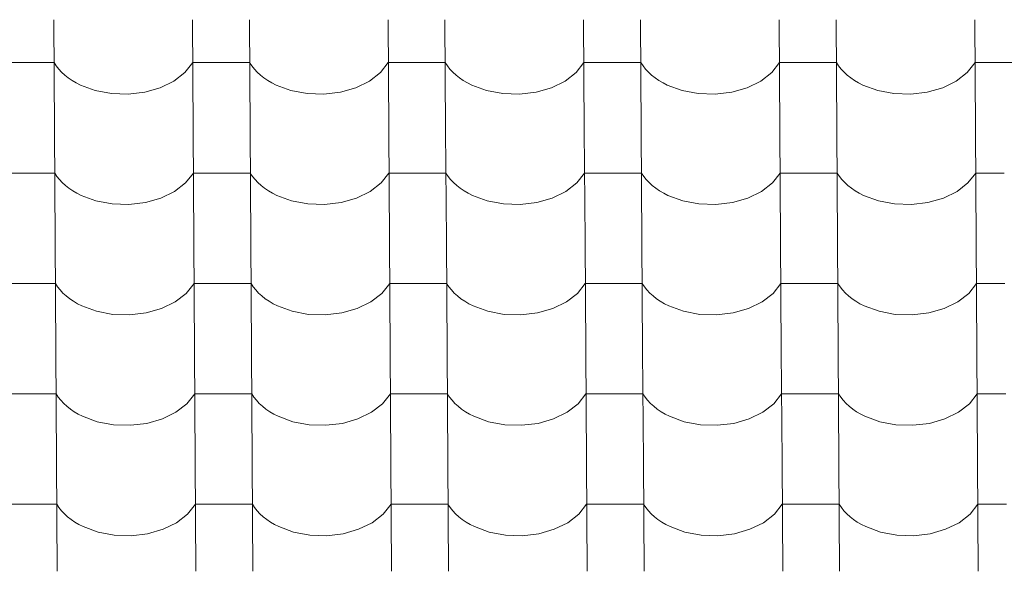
# Model space of a CAD drawing. Header units: millimetres. Extents: x -29001 to 109416, y -1251 to 13451.
# Tile 24 of 163: x -18987 to -18156, y 7544 to 8009. Entities that reach past the tile are written whole.
import ezdxf

# ---------------------------------------------------------------- set-up
doc = ezdxf.new("R2010")
doc.units = ezdxf.units.MM
doc.header["$MEASUREMENT"] = 0
doc.layers.add('POHLED JIŽNÍ_1_Konstrukce - nosné', color=7, linetype='Continuous')
doc.layers.add('POHLED JIŽNÍ_1_Nové_Výplně - Povrchové', color=7, linetype='Continuous')

# ---------------------------------------------------------------- blocks, each defined once
blk = doc.blocks.new('*X1', base_point=(-31394.74, -25864.88))
at = {"layer": 'POHLED JIŽNÍ_1_Nové_Výplně - Povrchové', "color": 21, "linetype": 'Continuous', "lineweight": 20, "true_color": 0xffaaaa}
for p, q in [((-18958.23, 8009), (-18957.65, 7916.33)), ((-18841.26, 8009), (-18840.69, 7916.33)), ((-18793.23, 8009), (-18792.65, 7916.33)), ((-18676.27, 8009), (-18675.69, 7916.33)), ((-18628.23, 8009), (-18627.65, 7916.33)), ((-18511.27, 8009), (-18510.69, 7916.33)), ((-18463.24, 8009), (-18462.66, 7916.33)), ((-18346.27, 8009), (-18345.69, 7916.33)), ((-18298.24, 8009), (-18297.66, 7916.33)), ((-18181.28, 8009), (-18180.7, 7916.33)), ((-18982.02, 7972.84), (-19006.04, 7972.84)), ((-18958, 7972.84), (-18982.02, 7972.84)), ((-18958, 7972.84), (-18956.16, 7970.05)), ((-18847.65, 7964.46), (-18841.04, 7972.84)), ((-18817.02, 7972.84), (-18841.04, 7972.84)), ((-18793, 7972.84), (-18817.02, 7972.84)), ((-18793, 7972.84), (-18791.16, 7970.05)), ((-18682.66, 7964.46), (-18676.04, 7972.84)), ((-18652.02, 7972.84), (-18676.04, 7972.84)), ((-18628.01, 7972.84), (-18652.02, 7972.84)), ((-18628.01, 7972.84), (-18626.17, 7970.05)), ((-18517.66, 7964.46), (-18511.04, 7972.84)), ((-18487.03, 7972.84), (-18511.04, 7972.84)), ((-18463.01, 7972.84), (-18487.03, 7972.84)), ((-18463.01, 7972.84), (-18461.17, 7970.05)), ((-18352.66, 7964.46), (-18346.05, 7972.84)), ((-18322.03, 7972.84), (-18346.05, 7972.84)), ((-18298.01, 7972.84), (-18322.03, 7972.84)), ((-18298.01, 7972.84), (-18296.17, 7970.05)), ((-18187.66, 7964.46), (-18181.05, 7972.84)), ((-18157.03, 7972.84), (-18181.05, 7972.84)), ((-18133.01, 7972.84), (-18157.03, 7972.84)), ((-18956.16, 7970.05), (-18954.02, 7967.35)), ((-18954.02, 7967.35), (-18951.6, 7964.77)), ((-18951.6, 7964.77), (-18948.9, 7962.3)), ((-18856.92, 7957.29), (-18847.65, 7964.46)), ((-18791.16, 7970.05), (-18789.02, 7967.35)), ((-18789.02, 7967.35), (-18786.6, 7964.77)), ((-18786.6, 7964.77), (-18783.9, 7962.3)), ((-18691.92, 7957.29), (-18682.66, 7964.46)), ((-18626.17, 7970.05), (-18624.03, 7967.35)), ((-18624.03, 7967.35), (-18621.6, 7964.77)), ((-18621.6, 7964.77), (-18618.91, 7962.3)), ((-18526.92, 7957.29), (-18517.66, 7964.46)), ((-18461.17, 7970.05), (-18459.03, 7967.35)), ((-18459.03, 7967.35), (-18456.61, 7964.77)), ((-18456.61, 7964.77), (-18453.91, 7962.3)), ((-18361.93, 7957.29), (-18352.66, 7964.46)), ((-18296.17, 7970.05), (-18294.03, 7967.35)), ((-18294.03, 7967.35), (-18291.61, 7964.77)), ((-18291.61, 7964.77), (-18288.91, 7962.3)), ((-18196.93, 7957.29), (-18187.66, 7964.46)), ((-18948.9, 7962.3), (-18945.95, 7959.98)), ((-18945.95, 7959.98), (-18942.75, 7957.8)), ((-18942.75, 7957.8), (-18939.32, 7955.78)), ((-18868.36, 7951.7), (-18856.92, 7957.29)), ((-18783.9, 7962.3), (-18780.95, 7959.98)), ((-18780.95, 7959.98), (-18777.75, 7957.8)), ((-18777.75, 7957.8), (-18774.33, 7955.78)), ((-18703.36, 7951.7), (-18691.92, 7957.29)), ((-18618.91, 7962.3), (-18615.95, 7959.98)), ((-18615.95, 7959.98), (-18612.75, 7957.8)), ((-18612.75, 7957.8), (-18609.33, 7955.78)), ((-18538.37, 7951.7), (-18526.92, 7957.29)), ((-18453.91, 7962.3), (-18450.95, 7959.98)), ((-18450.95, 7959.98), (-18447.76, 7957.8)), ((-18447.76, 7957.8), (-18444.33, 7955.78)), ((-18373.37, 7951.7), (-18361.93, 7957.29)), ((-18288.91, 7962.3), (-18285.96, 7959.98)), ((-18285.96, 7959.98), (-18282.76, 7957.8)), ((-18282.76, 7957.8), (-18279.33, 7955.78)), ((-18208.37, 7951.7), (-18196.93, 7957.29)), ((-18939.32, 7955.78), (-18935.69, 7953.93)), ((-18935.69, 7953.93), (-18923.22, 7949.36)), ((-18923.22, 7949.36), (-18909.54, 7946.77)), ((-18895.36, 7946.3), (-18881.4, 7947.97)), ((-18881.4, 7947.97), (-18868.36, 7951.7)), ((-18774.33, 7955.78), (-18770.69, 7953.93)), ((-18770.69, 7953.93), (-18758.22, 7949.36)), ((-18758.22, 7949.36), (-18744.55, 7946.77)), ((-18730.36, 7946.3), (-18716.4, 7947.97)), ((-18716.4, 7947.97), (-18703.36, 7951.7)), ((-18609.33, 7955.78), (-18605.7, 7953.93)), ((-18605.7, 7953.93), (-18593.22, 7949.36)), ((-18593.22, 7949.36), (-18579.55, 7946.77)), ((-18565.37, 7946.3), (-18551.4, 7947.97)), ((-18551.4, 7947.97), (-18538.37, 7951.7)), ((-18444.33, 7955.78), (-18440.7, 7953.93)), ((-18440.7, 7953.93), (-18428.23, 7949.36)), ((-18428.23, 7949.36), (-18414.55, 7946.77)), ((-18400.37, 7946.3), (-18386.4, 7947.97)), ((-18386.4, 7947.97), (-18373.37, 7951.7)), ((-18279.33, 7955.78), (-18275.7, 7953.93)), ((-18275.7, 7953.93), (-18263.23, 7949.36)), ((-18263.23, 7949.36), (-18249.55, 7946.77)), ((-18235.37, 7946.3), (-18221.41, 7947.97)), ((-18221.41, 7947.97), (-18208.37, 7951.7)), ((-18909.54, 7946.77), (-18895.36, 7946.3)), ((-18744.55, 7946.77), (-18730.36, 7946.3)), ((-18579.55, 7946.77), (-18565.37, 7946.3)), ((-18414.55, 7946.77), (-18400.37, 7946.3)), ((-18249.55, 7946.77), (-18235.37, 7946.3)), ((-18957.65, 7915.99), (-18957.07, 7823.32)), ((-18840.68, 7915.99), (-18840.1, 7823.32)), ((-18792.65, 7915.99), (-18792.07, 7823.32)), ((-18675.69, 7915.99), (-18675.11, 7823.32)), ((-18627.65, 7915.99), (-18627.07, 7823.32)), ((-18510.69, 7915.99), (-18510.11, 7823.32)), ((-18462.65, 7915.99), (-18462.07, 7823.32)), ((-18345.69, 7915.99), (-18345.11, 7823.32)), ((-18297.66, 7915.99), (-18297.08, 7823.32)), ((-18180.69, 7915.99), (-18180.11, 7823.32)), ((-18981.44, 7879.83), (-19005.45, 7879.83)), ((-18957.42, 7879.83), (-18981.44, 7879.83)), ((-18957.42, 7879.83), (-18955.58, 7877.04)), ((-18955.58, 7877.04), (-18953.44, 7874.34)), ((-18953.44, 7874.34), (-18951.02, 7871.76)), ((-18847.07, 7871.45), (-18840.46, 7879.83)), ((-18816.44, 7879.83), (-18840.46, 7879.83)), ((-18792.42, 7879.83), (-18816.44, 7879.83)), ((-18792.42, 7879.83), (-18790.58, 7877.04)), ((-18790.58, 7877.04), (-18788.44, 7874.34)), ((-18788.44, 7874.34), (-18786.02, 7871.76)), ((-18682.08, 7871.45), (-18675.46, 7879.83)), ((-18651.44, 7879.83), (-18675.46, 7879.83)), ((-18627.43, 7879.83), (-18651.44, 7879.83)), ((-18627.43, 7879.83), (-18625.58, 7877.04)), ((-18625.58, 7877.04), (-18623.45, 7874.34)), ((-18623.45, 7874.34), (-18621.02, 7871.76)), ((-18517.08, 7871.45), (-18510.46, 7879.83)), ((-18486.45, 7879.83), (-18510.46, 7879.83)), ((-18462.43, 7879.83), (-18486.45, 7879.83)), ((-18462.43, 7879.83), (-18460.59, 7877.04)), ((-18460.59, 7877.04), (-18458.45, 7874.34)), ((-18458.45, 7874.34), (-18456.02, 7871.76)), ((-18352.08, 7871.45), (-18345.46, 7879.83)), ((-18321.45, 7879.83), (-18345.46, 7879.83)), ((-18297.43, 7879.83), (-18321.45, 7879.83)), ((-18297.43, 7879.83), (-18295.59, 7877.04)), ((-18295.59, 7877.04), (-18293.45, 7874.34)), ((-18293.45, 7874.34), (-18291.03, 7871.76)), ((-18187.08, 7871.45), (-18180.47, 7879.83)), ((-18156.45, 7879.83), (-18180.47, 7879.83)), ((-18951.02, 7871.76), (-18948.32, 7869.29)), ((-18948.32, 7869.29), (-18945.37, 7866.97)), ((-18945.37, 7866.97), (-18942.17, 7864.79)), ((-18942.17, 7864.79), (-18938.74, 7862.77)), ((-18856.34, 7864.28), (-18847.07, 7871.45)), ((-18786.02, 7871.76), (-18783.32, 7869.29)), ((-18783.32, 7869.29), (-18780.37, 7866.97)), ((-18780.37, 7866.97), (-18777.17, 7864.79)), ((-18777.17, 7864.79), (-18773.74, 7862.77)), ((-18691.34, 7864.28), (-18682.08, 7871.45)), ((-18621.02, 7871.76), (-18618.33, 7869.29)), ((-18618.33, 7869.29), (-18615.37, 7866.97)), ((-18615.37, 7866.97), (-18612.17, 7864.79)), ((-18612.17, 7864.79), (-18608.75, 7862.77)), ((-18526.34, 7864.28), (-18517.08, 7871.45)), ((-18456.02, 7871.76), (-18453.33, 7869.29)), ((-18453.33, 7869.29), (-18450.37, 7866.97)), ((-18450.37, 7866.97), (-18447.17, 7864.79)), ((-18447.17, 7864.79), (-18443.75, 7862.77)), ((-18361.35, 7864.28), (-18352.08, 7871.45)), ((-18291.03, 7871.76), (-18288.33, 7869.29)), ((-18288.33, 7869.29), (-18285.38, 7866.97)), ((-18285.38, 7866.97), (-18282.18, 7864.79)), ((-18282.18, 7864.79), (-18278.75, 7862.77)), ((-18196.35, 7864.28), (-18187.08, 7871.45)), ((-18938.74, 7862.77), (-18935.11, 7860.92)), ((-18935.11, 7860.92), (-18922.64, 7856.35)), ((-18880.82, 7854.96), (-18867.78, 7858.69)), ((-18867.78, 7858.69), (-18856.34, 7864.28)), ((-18773.74, 7862.77), (-18770.11, 7860.92)), ((-18770.11, 7860.92), (-18757.64, 7856.35)), ((-18715.82, 7854.96), (-18702.78, 7858.69)), ((-18702.78, 7858.69), (-18691.34, 7864.28)), ((-18608.75, 7862.77), (-18605.11, 7860.92)), ((-18605.11, 7860.92), (-18592.64, 7856.35)), ((-18550.82, 7854.96), (-18537.78, 7858.69)), ((-18537.78, 7858.69), (-18526.34, 7864.28)), ((-18443.75, 7862.77), (-18440.12, 7860.92)), ((-18440.12, 7860.92), (-18427.64, 7856.35)), ((-18385.82, 7854.96), (-18372.79, 7858.69)), ((-18372.79, 7858.69), (-18361.35, 7864.28)), ((-18278.75, 7862.77), (-18275.12, 7860.92)), ((-18275.12, 7860.92), (-18262.65, 7856.35)), ((-18220.83, 7854.96), (-18207.79, 7858.69)), ((-18207.79, 7858.69), (-18196.35, 7864.28)), ((-18922.64, 7856.35), (-18908.96, 7853.76)), ((-18908.96, 7853.76), (-18894.78, 7853.29)), ((-18894.78, 7853.29), (-18880.82, 7854.96)), ((-18757.64, 7856.35), (-18743.96, 7853.76)), ((-18743.96, 7853.76), (-18729.78, 7853.29)), ((-18729.78, 7853.29), (-18715.82, 7854.96)), ((-18592.64, 7856.35), (-18578.97, 7853.76)), ((-18578.97, 7853.76), (-18564.79, 7853.29)), ((-18564.79, 7853.29), (-18550.82, 7854.96)), ((-18427.64, 7856.35), (-18413.97, 7853.76)), ((-18413.97, 7853.76), (-18399.79, 7853.29)), ((-18399.79, 7853.29), (-18385.82, 7854.96)), ((-18262.65, 7856.35), (-18248.97, 7853.76)), ((-18248.97, 7853.76), (-18234.79, 7853.29)), ((-18234.79, 7853.29), (-18220.83, 7854.96)), ((-18957.06, 7822.98), (-18956.49, 7730.31)), ((-18840.1, 7822.98), (-18839.52, 7730.31)), ((-18792.07, 7822.98), (-18791.49, 7730.31)), ((-18675.1, 7822.98), (-18674.52, 7730.31)), ((-18627.07, 7822.98), (-18626.49, 7730.31)), ((-18510.11, 7822.98), (-18509.53, 7730.31)), ((-18462.07, 7822.98), (-18461.49, 7730.31)), ((-18345.11, 7822.98), (-18344.53, 7730.31)), ((-18297.07, 7822.98), (-18296.5, 7730.31)), ((-18180.11, 7822.98), (-18179.53, 7730.31)), ((-18980.86, 7786.82), (-19004.87, 7786.82)), ((-18956.84, 7786.82), (-18980.86, 7786.82)), ((-18956.84, 7786.82), (-18955, 7784.03)), ((-18955, 7784.03), (-18952.86, 7781.34)), ((-18846.49, 7778.44), (-18839.88, 7786.82)), ((-18815.86, 7786.82), (-18839.88, 7786.82)), ((-18791.84, 7786.82), (-18815.86, 7786.82)), ((-18791.84, 7786.82), (-18790, 7784.03)), ((-18790, 7784.03), (-18787.86, 7781.34)), ((-18681.49, 7778.44), (-18674.88, 7786.82)), ((-18650.86, 7786.82), (-18674.88, 7786.82)), ((-18626.84, 7786.82), (-18650.86, 7786.82)), ((-18626.84, 7786.82), (-18625, 7784.03)), ((-18625, 7784.03), (-18622.86, 7781.34)), ((-18516.5, 7778.44), (-18509.88, 7786.82)), ((-18485.86, 7786.82), (-18509.88, 7786.82)), ((-18461.85, 7786.82), (-18485.86, 7786.82)), ((-18461.85, 7786.82), (-18460, 7784.03)), ((-18460, 7784.03), (-18457.87, 7781.34)), ((-18351.5, 7778.44), (-18344.88, 7786.82)), ((-18320.87, 7786.82), (-18344.88, 7786.82)), ((-18296.85, 7786.82), (-18320.87, 7786.82)), ((-18296.85, 7786.82), (-18295.01, 7784.03)), ((-18295.01, 7784.03), (-18292.87, 7781.34)), ((-18186.5, 7778.44), (-18179.89, 7786.82)), ((-18155.87, 7786.82), (-18179.89, 7786.82)), ((-18952.86, 7781.34), (-18950.44, 7778.75)), ((-18950.44, 7778.75), (-18947.74, 7776.28)), ((-18947.74, 7776.28), (-18944.78, 7773.96)), ((-18944.78, 7773.96), (-18941.59, 7771.78)), ((-18855.76, 7771.27), (-18846.49, 7778.44)), ((-18787.86, 7781.34), (-18785.44, 7778.75)), ((-18785.44, 7778.75), (-18782.74, 7776.28)), ((-18782.74, 7776.28), (-18779.79, 7773.96)), ((-18779.79, 7773.96), (-18776.59, 7771.78)), ((-18690.76, 7771.27), (-18681.49, 7778.44)), ((-18622.86, 7781.34), (-18620.44, 7778.75)), ((-18620.44, 7778.75), (-18617.74, 7776.28)), ((-18617.74, 7776.28), (-18614.79, 7773.96)), ((-18614.79, 7773.96), (-18611.59, 7771.78)), ((-18525.76, 7771.27), (-18516.5, 7778.44)), ((-18457.87, 7781.34), (-18455.44, 7778.75)), ((-18455.44, 7778.75), (-18452.75, 7776.28)), ((-18452.75, 7776.28), (-18449.79, 7773.96)), ((-18449.79, 7773.96), (-18446.59, 7771.78)), ((-18360.76, 7771.27), (-18351.5, 7778.44)), ((-18292.87, 7781.34), (-18290.45, 7778.75)), ((-18290.45, 7778.75), (-18287.75, 7776.28)), ((-18287.75, 7776.28), (-18284.79, 7773.96)), ((-18284.79, 7773.96), (-18281.6, 7771.78)), ((-18195.77, 7771.27), (-18186.5, 7778.44)), ((-18941.59, 7771.78), (-18938.16, 7769.76)), ((-18938.16, 7769.76), (-18934.53, 7767.91)), ((-18934.53, 7767.91), (-18922.06, 7763.34)), ((-18880.23, 7761.95), (-18867.2, 7765.68)), ((-18867.2, 7765.68), (-18855.76, 7771.27)), ((-18776.59, 7771.78), (-18773.16, 7769.76)), ((-18773.16, 7769.76), (-18769.53, 7767.91)), ((-18769.53, 7767.91), (-18757.06, 7763.34)), ((-18715.24, 7761.95), (-18702.2, 7765.68)), ((-18702.2, 7765.68), (-18690.76, 7771.27)), ((-18611.59, 7771.78), (-18608.17, 7769.76)), ((-18608.17, 7769.76), (-18604.53, 7767.91)), ((-18604.53, 7767.91), (-18592.06, 7763.34)), ((-18550.24, 7761.95), (-18537.2, 7765.68)), ((-18537.2, 7765.68), (-18525.76, 7771.27)), ((-18446.59, 7771.78), (-18443.17, 7769.76)), ((-18443.17, 7769.76), (-18439.54, 7767.91)), ((-18439.54, 7767.91), (-18427.06, 7763.34)), ((-18385.24, 7761.95), (-18372.21, 7765.68)), ((-18372.21, 7765.68), (-18360.76, 7771.27)), ((-18281.6, 7771.78), (-18278.17, 7769.76)), ((-18278.17, 7769.76), (-18274.54, 7767.91)), ((-18274.54, 7767.91), (-18262.07, 7763.34)), ((-18220.24, 7761.95), (-18207.21, 7765.68)), ((-18207.21, 7765.68), (-18195.77, 7771.27)), ((-18922.06, 7763.34), (-18908.38, 7760.75)), ((-18908.38, 7760.75), (-18894.2, 7760.28)), ((-18894.2, 7760.28), (-18880.23, 7761.95)), ((-18757.06, 7763.34), (-18743.38, 7760.75)), ((-18743.38, 7760.75), (-18729.2, 7760.28)), ((-18729.2, 7760.28), (-18715.24, 7761.95)), ((-18592.06, 7763.34), (-18578.39, 7760.75)), ((-18578.39, 7760.75), (-18564.2, 7760.28)), ((-18564.2, 7760.28), (-18550.24, 7761.95)), ((-18427.06, 7763.34), (-18413.39, 7760.75)), ((-18413.39, 7760.75), (-18399.21, 7760.28)), ((-18399.21, 7760.28), (-18385.24, 7761.95)), ((-18262.07, 7763.34), (-18248.39, 7760.75)), ((-18248.39, 7760.75), (-18234.21, 7760.28)), ((-18234.21, 7760.28), (-18220.24, 7761.95)), ((-18956.48, 7729.97), (-18955.9, 7637.3)), ((-18839.52, 7729.97), (-18838.94, 7637.3)), ((-18791.49, 7729.97), (-18790.91, 7637.3)), ((-18674.52, 7729.97), (-18673.94, 7637.3)), ((-18626.49, 7729.97), (-18625.91, 7637.3)), ((-18509.53, 7729.97), (-18508.95, 7637.3)), ((-18461.49, 7729.97), (-18460.91, 7637.3)), ((-18344.53, 7729.97), (-18343.95, 7637.3)), ((-18296.49, 7729.97), (-18295.91, 7637.3)), ((-18179.53, 7729.97), (-18178.95, 7637.3)), ((-18980.27, 7693.82), (-19004.29, 7693.82)), ((-18956.26, 7693.82), (-18980.27, 7693.82)), ((-18956.26, 7693.82), (-18954.42, 7691.02)), ((-18954.42, 7691.02), (-18952.28, 7688.33)), ((-18845.91, 7685.43), (-18839.29, 7693.82)), ((-18815.28, 7693.82), (-18839.29, 7693.82)), ((-18791.26, 7693.82), (-18815.28, 7693.82)), ((-18791.26, 7693.82), (-18789.42, 7691.02)), ((-18789.42, 7691.02), (-18787.28, 7688.33)), ((-18680.91, 7685.43), (-18674.3, 7693.82)), ((-18650.28, 7693.82), (-18674.3, 7693.82)), ((-18626.26, 7693.82), (-18650.28, 7693.82)), ((-18626.26, 7693.82), (-18624.42, 7691.02)), ((-18624.42, 7691.02), (-18622.28, 7688.33)), ((-18515.91, 7685.43), (-18509.3, 7693.82)), ((-18485.28, 7693.82), (-18509.3, 7693.82)), ((-18461.26, 7693.82), (-18485.28, 7693.82)), ((-18461.26, 7693.82), (-18459.42, 7691.02)), ((-18459.42, 7691.02), (-18457.29, 7688.33)), ((-18350.92, 7685.43), (-18344.3, 7693.82)), ((-18320.28, 7693.82), (-18344.3, 7693.82)), ((-18296.27, 7693.82), (-18320.28, 7693.82)), ((-18296.27, 7693.82), (-18294.43, 7691.02)), ((-18294.43, 7691.02), (-18292.29, 7688.33)), ((-18185.92, 7685.43), (-18179.3, 7693.82)), ((-18155.29, 7693.82), (-18179.3, 7693.82)), ((-18952.28, 7688.33), (-18949.85, 7685.74)), ((-18949.85, 7685.74), (-18947.16, 7683.28)), ((-18947.16, 7683.28), (-18944.2, 7680.95)), ((-18855.17, 7678.26), (-18845.91, 7685.43)), ((-18787.28, 7688.33), (-18784.86, 7685.74)), ((-18784.86, 7685.74), (-18782.16, 7683.28)), ((-18782.16, 7683.28), (-18779.2, 7680.95)), ((-18690.18, 7678.26), (-18680.91, 7685.43)), ((-18622.28, 7688.33), (-18619.86, 7685.74)), ((-18619.86, 7685.74), (-18617.16, 7683.28)), ((-18617.16, 7683.28), (-18614.21, 7680.95)), ((-18525.18, 7678.26), (-18515.91, 7685.43)), ((-18457.29, 7688.33), (-18454.86, 7685.74)), ((-18454.86, 7685.74), (-18452.16, 7683.28)), ((-18452.16, 7683.28), (-18449.21, 7680.95)), ((-18360.18, 7678.26), (-18350.92, 7685.43)), ((-18292.29, 7688.33), (-18289.86, 7685.74)), ((-18289.86, 7685.74), (-18287.17, 7683.28)), ((-18287.17, 7683.28), (-18284.21, 7680.95)), ((-18195.19, 7678.26), (-18185.92, 7685.43)), ((-18944.2, 7680.95), (-18941, 7678.77)), ((-18941, 7678.77), (-18937.58, 7676.75)), ((-18937.58, 7676.75), (-18933.95, 7674.9)), ((-18933.95, 7674.9), (-18921.47, 7670.33)), ((-18866.62, 7672.67), (-18855.17, 7678.26)), ((-18779.2, 7680.95), (-18776.01, 7678.77)), ((-18776.01, 7678.77), (-18772.58, 7676.75)), ((-18772.58, 7676.75), (-18768.95, 7674.9)), ((-18768.95, 7674.9), (-18756.48, 7670.33)), ((-18701.62, 7672.67), (-18690.18, 7678.26)), ((-18614.21, 7680.95), (-18611.01, 7678.77)), ((-18611.01, 7678.77), (-18607.58, 7676.75)), ((-18607.58, 7676.75), (-18603.95, 7674.9)), ((-18603.95, 7674.9), (-18591.48, 7670.33)), ((-18536.62, 7672.67), (-18525.18, 7678.26)), ((-18449.21, 7680.95), (-18446.01, 7678.77)), ((-18446.01, 7678.77), (-18442.59, 7676.75)), ((-18442.59, 7676.75), (-18438.95, 7674.9)), ((-18438.95, 7674.9), (-18426.48, 7670.33)), ((-18371.62, 7672.67), (-18360.18, 7678.26)), ((-18284.21, 7680.95), (-18281.01, 7678.77)), ((-18281.01, 7678.77), (-18277.59, 7676.75)), ((-18277.59, 7676.75), (-18273.96, 7674.9)), ((-18273.96, 7674.9), (-18261.48, 7670.33)), ((-18206.63, 7672.67), (-18195.19, 7678.26)), ((-18921.47, 7670.33), (-18907.8, 7667.74)), ((-18907.8, 7667.74), (-18893.62, 7667.27)), ((-18893.62, 7667.27), (-18879.65, 7668.94)), ((-18879.65, 7668.94), (-18866.62, 7672.67)), ((-18756.48, 7670.33), (-18742.8, 7667.74)), ((-18742.8, 7667.74), (-18728.62, 7667.27)), ((-18728.62, 7667.27), (-18714.65, 7668.94)), ((-18714.65, 7668.94), (-18701.62, 7672.67)), ((-18591.48, 7670.33), (-18577.8, 7667.74)), ((-18577.8, 7667.74), (-18563.62, 7667.27)), ((-18563.62, 7667.27), (-18549.66, 7668.94)), ((-18549.66, 7668.94), (-18536.62, 7672.67)), ((-18426.48, 7670.33), (-18412.81, 7667.74)), ((-18412.81, 7667.74), (-18398.62, 7667.27)), ((-18398.62, 7667.27), (-18384.66, 7668.94)), ((-18384.66, 7668.94), (-18371.62, 7672.67)), ((-18261.48, 7670.33), (-18247.81, 7667.74)), ((-18247.81, 7667.74), (-18233.63, 7667.27)), ((-18233.63, 7667.27), (-18219.66, 7668.94)), ((-18219.66, 7668.94), (-18206.63, 7672.67)), ((-18955.9, 7636.96), (-18955.32, 7544.29)), ((-18838.94, 7636.96), (-18838.36, 7544.29)), ((-18790.9, 7636.96), (-18790.32, 7544.29)), ((-18673.94, 7636.96), (-18673.36, 7544.29)), ((-18625.91, 7636.96), (-18625.33, 7544.29)), ((-18508.94, 7636.96), (-18508.36, 7544.29)), ((-18460.91, 7636.96), (-18460.33, 7544.29)), ((-18343.95, 7636.96), (-18343.37, 7544.29)), ((-18295.91, 7636.96), (-18295.33, 7544.29)), ((-18178.95, 7636.96), (-18178.37, 7544.29)), ((-18979.69, 7600.81), (-19003.71, 7600.81)), ((-18955.68, 7600.81), (-18979.69, 7600.81)), ((-18955.68, 7600.81), (-18953.83, 7598.01)), ((-18845.33, 7592.42), (-18838.71, 7600.81)), ((-18814.7, 7600.81), (-18838.71, 7600.81)), ((-18790.68, 7600.81), (-18814.7, 7600.81)), ((-18790.68, 7600.81), (-18788.84, 7598.01)), ((-18680.33, 7592.42), (-18673.72, 7600.81)), ((-18649.7, 7600.81), (-18673.72, 7600.81)), ((-18625.68, 7600.81), (-18649.7, 7600.81)), ((-18625.68, 7600.81), (-18623.84, 7598.01)), ((-18515.33, 7592.42), (-18508.72, 7600.81)), ((-18484.7, 7600.81), (-18508.72, 7600.81)), ((-18460.68, 7600.81), (-18484.7, 7600.81)), ((-18460.68, 7600.81), (-18458.84, 7598.01)), ((-18350.34, 7592.42), (-18343.72, 7600.81)), ((-18319.7, 7600.81), (-18343.72, 7600.81)), ((-18295.69, 7600.81), (-18319.7, 7600.81)), ((-18295.69, 7600.81), (-18293.84, 7598.01)), ((-18185.34, 7592.42), (-18178.72, 7600.81)), ((-18154.71, 7600.81), (-18178.72, 7600.81)), ((-18953.83, 7598.01), (-18951.7, 7595.32)), ((-18951.7, 7595.32), (-18949.27, 7592.73)), ((-18949.27, 7592.73), (-18946.58, 7590.27)), ((-18854.59, 7585.25), (-18845.33, 7592.42)), ((-18788.84, 7598.01), (-18786.7, 7595.32)), ((-18786.7, 7595.32), (-18784.27, 7592.73)), ((-18784.27, 7592.73), (-18781.58, 7590.27)), ((-18689.6, 7585.25), (-18680.33, 7592.42)), ((-18623.84, 7598.01), (-18621.7, 7595.32)), ((-18621.7, 7595.32), (-18619.28, 7592.73)), ((-18619.28, 7592.73), (-18616.58, 7590.27)), ((-18524.6, 7585.25), (-18515.33, 7592.42)), ((-18458.84, 7598.01), (-18456.7, 7595.32)), ((-18456.7, 7595.32), (-18454.28, 7592.73)), ((-18454.28, 7592.73), (-18451.58, 7590.27)), ((-18359.6, 7585.25), (-18350.34, 7592.42)), ((-18293.84, 7598.01), (-18291.71, 7595.32)), ((-18291.71, 7595.32), (-18289.28, 7592.73)), ((-18289.28, 7592.73), (-18286.59, 7590.27)), ((-18194.6, 7585.25), (-18185.34, 7592.42)), ((-18946.58, 7590.27), (-18943.62, 7587.94)), ((-18943.62, 7587.94), (-18940.42, 7585.76)), ((-18940.42, 7585.76), (-18937, 7583.74)), ((-18937, 7583.74), (-18933.36, 7581.89)), ((-18866.04, 7579.66), (-18854.59, 7585.25)), ((-18781.58, 7590.27), (-18778.62, 7587.94)), ((-18778.62, 7587.94), (-18775.42, 7585.76)), ((-18775.42, 7585.76), (-18772, 7583.74)), ((-18772, 7583.74), (-18768.37, 7581.89)), ((-18701.04, 7579.66), (-18689.6, 7585.25)), ((-18616.58, 7590.27), (-18613.63, 7587.94)), ((-18613.63, 7587.94), (-18610.43, 7585.76)), ((-18610.43, 7585.76), (-18607, 7583.74)), ((-18607, 7583.74), (-18603.37, 7581.89)), ((-18536.04, 7579.66), (-18524.6, 7585.25)), ((-18451.58, 7590.27), (-18448.63, 7587.94)), ((-18448.63, 7587.94), (-18445.43, 7585.76)), ((-18445.43, 7585.76), (-18442.01, 7583.74)), ((-18442.01, 7583.74), (-18438.37, 7581.89)), ((-18371.04, 7579.66), (-18359.6, 7585.25)), ((-18286.59, 7590.27), (-18283.63, 7587.94)), ((-18283.63, 7587.94), (-18280.43, 7585.76)), ((-18280.43, 7585.76), (-18277.01, 7583.74)), ((-18277.01, 7583.74), (-18273.37, 7581.89)), ((-18206.05, 7579.66), (-18194.6, 7585.25)), ((-18933.36, 7581.89), (-18920.89, 7577.32)), ((-18920.89, 7577.32), (-18907.22, 7574.73)), ((-18907.22, 7574.73), (-18893.04, 7574.26)), ((-18893.04, 7574.26), (-18879.07, 7575.93)), ((-18879.07, 7575.93), (-18866.04, 7579.66)), ((-18768.37, 7581.89), (-18755.9, 7577.32)), ((-18755.9, 7577.32), (-18742.22, 7574.73)), ((-18742.22, 7574.73), (-18728.04, 7574.26)), ((-18728.04, 7574.26), (-18714.07, 7575.93)), ((-18714.07, 7575.93), (-18701.04, 7579.66)), ((-18603.37, 7581.89), (-18590.9, 7577.32)), ((-18590.9, 7577.32), (-18577.22, 7574.73)), ((-18577.22, 7574.73), (-18563.04, 7574.26)), ((-18563.04, 7574.26), (-18549.08, 7575.93)), ((-18549.08, 7575.93), (-18536.04, 7579.66)), ((-18438.37, 7581.89), (-18425.9, 7577.32)), ((-18425.9, 7577.32), (-18412.22, 7574.73)), ((-18412.22, 7574.73), (-18398.04, 7574.26)), ((-18398.04, 7574.26), (-18384.08, 7575.93)), ((-18384.08, 7575.93), (-18371.04, 7579.66)), ((-18273.37, 7581.89), (-18260.9, 7577.32)), ((-18260.9, 7577.32), (-18247.23, 7574.73)), ((-18247.23, 7574.73), (-18233.05, 7574.26)), ((-18233.05, 7574.26), (-18219.08, 7575.93)), ((-18219.08, 7575.93), (-18206.05, 7579.66))]:
    blk.add_line(p, q, dxfattribs=at)

msp = doc.modelspace()

# ---------------------------------------------------------------- block references
at = {"layer": 'POHLED JIŽNÍ_1_Konstrukce - nosné', "color": 9, "linetype": 'Continuous', "lineweight": 13}
msp.add_blockref('*X1', (-31394.74, -25864.88), dxfattribs=at)

doc.saveas('drawing.dxf')
